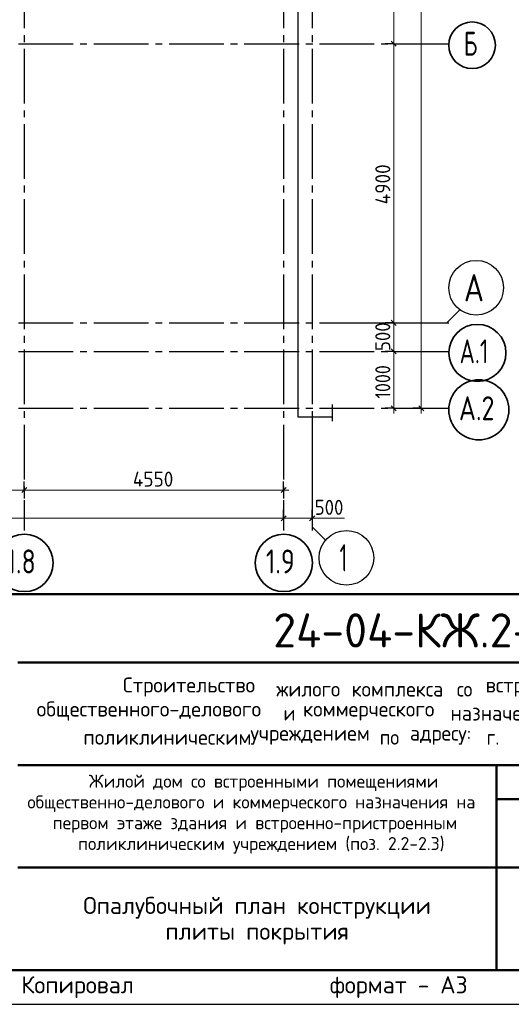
# Model space of a CAD drawing. Header units: millimetres. Extents: x 0 to 67289, y 0 to 35640.
# Tile 7 of 11: x 35435 to 44059, y 0 to 17284. Entities that reach past the tile are written whole.
import ezdxf

# ---------------------------------------------------------------- set-up
doc = ezdxf.new("R2010")
doc.units = ezdxf.units.MM
doc.linetypes.add('______5', pattern=[1320, 960, -120, 120, -120])
for name, color, linetype, lineweight in [('Standard', 7, 'Continuous', 25), ('Общий01', 7, 'Continuous', 13), ('Примечания', 7, 'Continuous', 13), ('Размерная линия_ общее', 7, 'Continuous', 13)]:
    doc.layers.add(name, color=color, linetype=linetype, lineweight=lineweight)
doc.layers.add('Оси', color=7, linetype='______5', true_color=0x656565)
doc.layers.add('Стена_ бетон несущ.', color=7, linetype='Continuous', lineweight=70, true_color=0xb4b496)
doc.styles.add('ISOCPEUR', font='txt')

msp = doc.modelspace()

# ---------------------------------------------------------------- linework, layer by layer
at = {"layer": 'Standard', "color": 7, "linetype": 'Continuous', "lineweight": 50, "transparency": 33554687}
for p, q in [((27600, 7200), (49800, 7200)), ((35400, 6000), (49800, 6000)), ((35400, 4200), (49800, 4200)), ((43800, 2400), (43800, 4200)), ((43800, 3600), (49800, 3600)), ((35400, 2400), (49800, 2400)), ((43800, 600), (43800, 2400)), ((43800, 600), (43800, 2400))]:
    msp.add_line(p, q, dxfattribs=at)
at = {"layer": 'Standard', "color": 7, "linetype": 'Continuous', "lineweight": 25, "transparency": 33554687}
msp.add_line((27600, 600), (49800, 600), dxfattribs=at)
msp.add_line((27600, 600), (49800, 600), dxfattribs=at)
msp.add_line((27600, 600), (49800, 600), dxfattribs=at)
msp.add_lwpolyline([(0, 0), (50400, 0), (50400, 35640), (0, 35640), (0, 0)], close=True, dxfattribs=at)
at = {"layer": 'Standard', "color": 7, "linetype": 'Continuous', "lineweight": 50, "transparency": 33554687}
msp.add_lwpolyline([(2400, 35040), (49800, 35040), (49800, 600), (2400, 600), (2400, 35040)], close=True, dxfattribs=at)
at = {"layer": 'Общий01', "color": 7, "linetype": 'Continuous', "lineweight": 25, "transparency": 33554687}
msp.add_lwpolyline([(40915, 32612), (40315, 32612), (40315, 10312), (40915, 10312)], dxfattribs=at)
at = {"layer": 'Оси', "color": 8, "linetype": '______5', "lineweight": -3, "transparency": 33554687}
for p, q in [((35515, 32612), (35515, 8317)), ((40065, 32612), (40065, 8317)), ((40565, 32612), (40565, 8317)), ((9015, 16862), (42963, 16862)), ((9015, 11962), (42963, 11962)), ((9015, 11462), (42963, 11462)), ((9015, 10462), (42963, 10462))]:
    msp.add_line(p, q, dxfattribs=at)
at = {"layer": 'Оси', "color": 7, "linetype": 'Continuous', "lineweight": 25, "transparency": 33554687}
for points in [[(40928, 11962), (42928, 11962), (43163, 12197)], [(40565, 10382), (40567, 8382), (40800, 8147)]]:
    msp.add_lwpolyline(points, dxfattribs=at)
at = {"layer": 'Оси', "color": 7, "linetype": 'Continuous', "lineweight": 35, "transparency": 33554687}
for centre, radius in [((43372, 16835), 409), ((43464, 11435), 501), ((43490, 10435), 527), ((35518, 7747), 503), ((40068, 7747), 503)]:
    msp.add_circle(centre, radius, dxfattribs=at)
at = {"layer": 'Оси', "color": 7, "linetype": 'Continuous', "lineweight": 25, "transparency": 33554687}
for centre in [(43443, 12578), (41167, 7837)]:
    msp.add_circle(centre, 480, dxfattribs=at)
at = {"layer": 'Примечания', "color": 7, "linetype": 'Continuous', "lineweight": 13, "transparency": 33554687}
msp.add_line((40517, 8532), (41135, 8532), dxfattribs=at)
at = {"layer": 'Размерная линия_ общее', "color": 7, "linetype": 'Continuous', "lineweight": 13, "transparency": 33554687}
for p, q in [((41997, 16862), (41997, 19362)), ((41997, 11962), (41997, 16862)), ((41997, 11462), (41997, 11962)), ((41997, 10462), (41997, 10372)), ((42480, 10462), (42480, 10372)), ((33815, 9027), (35515, 9027)), ((35515, 9027), (40065, 9027)), ((40065, 9027), (40155, 9027)), ((9265, 8532), (40065, 8532)), ((40065, 8532), (40565, 8532)), ((40565, 8532), (40655, 8532))]:
    msp.add_line(p, q, dxfattribs=at)
at = {"layer": 'Размерная линия_ общее', "color": 253, "linetype": 'Continuous', "lineweight": -3, "true_color": 0xa0a0a0, "transparency": 33554687}
for p, q in [((41997, 16862), (41847, 16862)), ((41997, 16862), (42147, 16862)), ((41997, 11962), (41847, 11962)), ((41997, 11962), (42147, 11962)), ((41997, 11462), (41847, 11462)), ((41997, 11462), (42147, 11462)), ((41997, 10462), (41847, 10462)), ((41997, 10462), (42147, 10462)), ((42480, 10462), (42330, 10462)), ((42480, 10462), (42630, 10462)), ((42480, 10462), (42648, 10462)), ((35515, 9027), (35515, 9177)), ((40065, 9027), (40065, 9177)), ((35515, 9027), (35515, 8877)), ((40065, 9027), (40065, 8877)), ((40065, 8532), (40065, 8682)), ((40565, 8532), (40565, 8682)), ((40065, 8532), (40065, 8382)), ((40065, 8532), (40065, 8517)), ((40565, 8532), (40565, 8382)), ((40565, 8532), (40565, 8517))]:
    msp.add_line(p, q, dxfattribs=at)
at = {"layer": 'Размерная линия_ общее', "color": 7, "linetype": 'Continuous', "lineweight": 25, "transparency": 33554687}
for p, q in [((42042, 16817), (41952, 16907)), ((42042, 11917), (41952, 12007)), ((42042, 11417), (41952, 11507)), ((42042, 10417), (41952, 10507)), ((42525, 10417), (42435, 10507)), ((35470, 8982), (35560, 9072)), ((40020, 8982), (40110, 9072)), ((40020, 8487), (40110, 8577)), ((40520, 8487), (40610, 8577))]:
    msp.add_line(p, q, dxfattribs=at)
at = {"layer": 'Размерная линия_ общее', "color": 7, "linetype": 'Continuous', "lineweight": 13, "transparency": 33554687}
for points in [[(42480, 10462), (42480, 20945), (42480, 20945), (42480, 32362)], [(41997, 10462), (41997, 10640), (41997, 10640), (41997, 11462)]]:
    msp.add_lwpolyline(points, dxfattribs=at)
at = {"layer": 'Стена_ бетон несущ.', "color": 251, "linetype": 'Continuous', "lineweight": -3, "true_color": 0x575757, "transparency": 33554687}
msp.add_line((40915, 10530), (40915, 10239), dxfattribs=at)

# ---------------------------------------------------------------- texts
at = {"layer": 'Standard', "color": 7, "linetype": 'Continuous', "lineweight": 50, "transparency": 33554687, "insert": (39882, 6262), "char_height": 600, "width": 6049.91, "attachment_point": 7, "style": 'ISOCPEUR'}
msp.add_mtext('\\W0.98;24-04-КЖ.2-6.2', dxfattribs=at)
at = {"layer": 'Standard', "color": 7, "linetype": 'Continuous', "lineweight": 25, "transparency": 33554687, "char_height": 264, "attachment_point": 7, "style": 'ISOCPEUR'}
for s, insert, width in [('\\W0.98;Строительство ', (37245, 5402), 2820.83), ('\\W0.96;жилого ', (39937, 5402), 1446.12), ('\\W0.97;комплекса ', (41257, 5402), 1975.29), ('\\W0.90;со ', (43105, 5402), 620.97), ('\\W0.98;встроенными ', (43607, 5402), 2398.16), ('\\W0.99;общественного-делового ', (35733, 4980), 4457.19), ('\\W0.87;и ', (40063, 4980), 457.48), ('\\W0.98;коммерческого ', (40406, 4980), 2714.91), ('\\W0.97;назначения ', (42993, 4980), 2173.24), ('\\W0.98;поликлиническим ', (36552, 4557), 3058.06), ('\\W0.98;учреждением ', (39482, 4557), 2397.9), ('\\W0.91;по ', (41752, 4557), 647.69), ('\\W0.96;адресу: ', (42280, 4557), 1472.67), ('\\W0.89;г. ', (43627, 4557), 539.49)]:
    msp.add_mtext(s, dxfattribs=dict(at, insert=insert, width=width))
at = {"layer": 'Standard', "color": 7, "linetype": 'Continuous', "lineweight": 18, "transparency": 33554687, "char_height": 228, "attachment_point": 7, "style": 'ISOCPEUR'}
for s, insert, width in [('\\W0.99;Жилой дом со встроенными помещениями', (36647, 3741), 6015.25), ('\\W0.99;общественно-делового и коммерческого назначения на', (35570, 3376), 8168.16), ('\\W0.99;первом этаже здания и встроенно-пристроенным', (36015, 3011), 7279.77), ('\\W0.99;поликлиническим учреждением (поз. 2.2-2.3)', (36459, 2646), 6390.3)]:
    msp.add_mtext(s, dxfattribs=dict(at, insert=insert, width=width))
at = {"layer": 'Standard', "color": 7, "linetype": 'Continuous', "lineweight": 25, "transparency": 33554687, "insert": (39600, 1885), "char_height": 300, "width": 6110.25, "attachment_point": 2, "line_spacing_factor": 0.903614}
msp.add_mtext('\\A1;{\\fISOCPEUR|i0|b0;\\H300.000000;\\W1.000000;\\C7;Опалубочный план конструкции}\\P{\\fISOCPEUR|i0|b0;\\H300.000000;\\W1.000000;\\C7;плиты покрытия}\\P', dxfattribs=at)
at = {"layer": 'Standard', "color": 8, "linetype": 'Continuous', "lineweight": 13, "transparency": 33554687, "insert": (49800, 297), "char_height": 300, "width": 14099.36, "attachment_point": 6, "style": 'ISOCPEUR'}
msp.add_mtext('\\A1;{\\fISOCPEUR|i0|b0;\\H300.000000;\\W1.000000;\\C8;Копировал                  формат - А3                      Allplan 2024}\\P', dxfattribs=at)
at = {"layer": 'Оси', "color": 7, "linetype": 'Continuous', "lineweight": 35, "transparency": 33554687, "attachment_point": 7, "style": 'ISOCPEUR'}
for s, insert, char_height, width in [('\\W0.70;Б', (43225, 16652), 420, 440.78), ('\\W0.82;А', (43227, 12338), 480, 628.23), ('\\W0.71;А.1', (43152, 11252), 420, 773.24), ('\\W0.79;А.2', (43141, 10252), 420, 864), ('\\W0.79;1.8', (35203, 7564), 420, 795.3), ('\\W0.79;1.9', (39753, 7564), 420, 795.3), ('\\W0.56;1', (41047, 7597), 480, 373.33)]:
    msp.add_mtext(s, dxfattribs=dict(at, insert=insert, char_height=char_height, width=width))
at = {"layer": 'Размерная линия_ общее', "color": 7, "linetype": 'Continuous', "lineweight": 25, "transparency": 33554687, "char_height": 264, "attachment_point": 7, "rotation": 90, "style": 'ISOCPEUR'}
for s, insert, width in [('\\W0.93;4900', (41937, 14043), 888.46), ('\\W0.91;500', (41937, 11467), 674.39), ('\\W0.87;1000', (41937, 10632), 800.28)]:
    msp.add_mtext(s, dxfattribs=dict(at, insert=insert, width=width))
at = {"layer": 'Размерная линия_ общее', "color": 7, "linetype": 'Continuous', "lineweight": 25, "transparency": 33554687, "char_height": 264, "attachment_point": 7, "style": 'ISOCPEUR'}
for s, insert, width in [('\\W0.93;4550', (37420, 9087), 888.46), ('\\W0.91;500', (40610, 8592), 674.38)]:
    msp.add_mtext(s, dxfattribs=dict(at, insert=insert, width=width))

doc.saveas('drawing.dxf')
